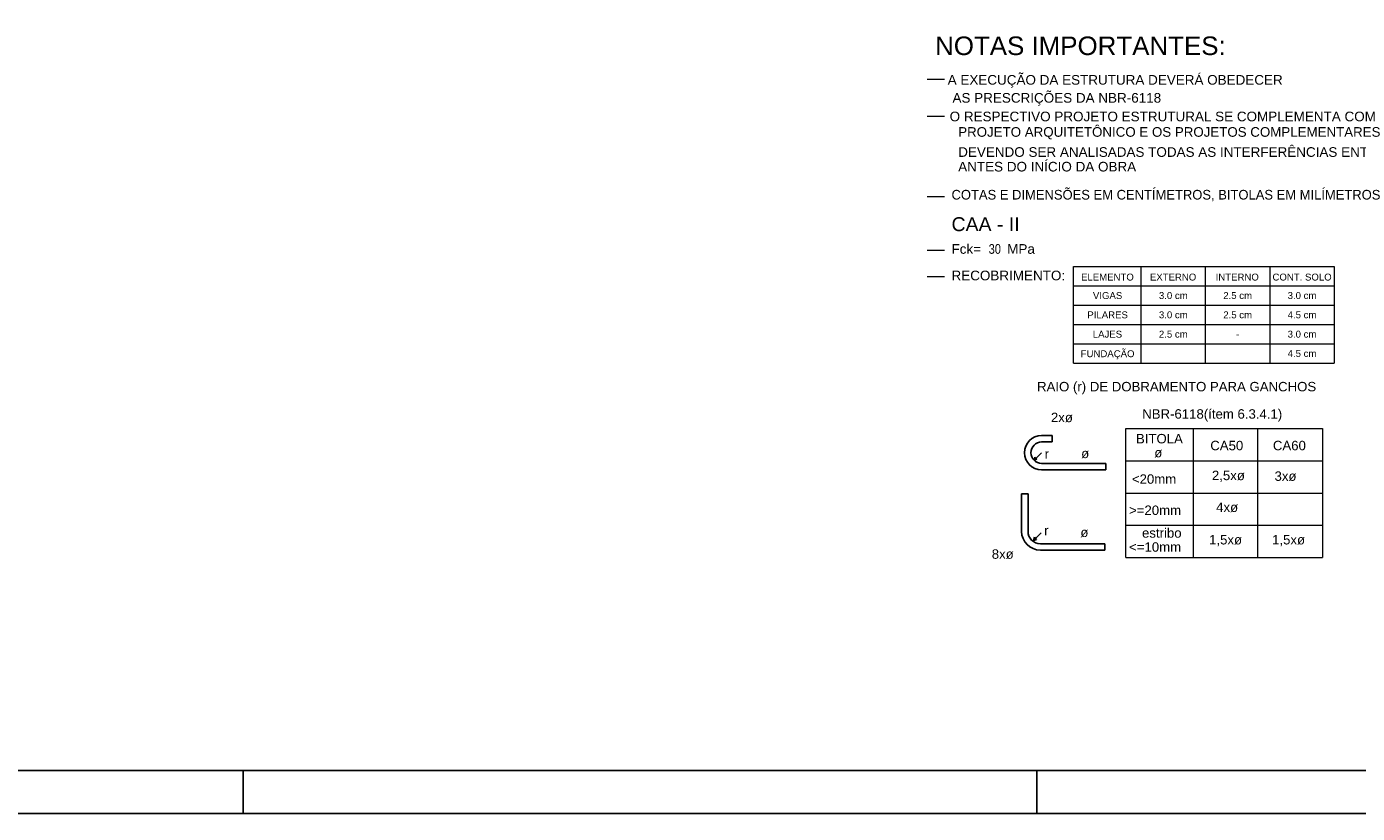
# Model space of a CAD drawing. Header units: millimetres. Extents: x 0 to 119, y 0 to 84.
# Tile 7 of 30: x 40 to 71, y 0 to 18. Entities that reach past the tile are written whole.
import ezdxf

# ---------------------------------------------------------------- set-up
doc = ezdxf.new("R2010")
doc.units = ezdxf.units.MM
doc.header["$MEASUREMENT"] = 0
doc.linetypes.add('NULL', pattern=[0])
doc.layers.get('0').update_dxf_attribs({"lineweight": 18})
doc.layers.add('DIM', color=9, linetype='Continuous', lineweight=5)
doc.layers.add('NOTAS', color=7, linetype='Continuous', lineweight=5)
for name, color, linetype in [('SEDUC_MARF', 1, 'Continuous'), ('SEDUC_MARGG', 7, 'Continuous'), ('Título', 5, 'Continuous')]:
    doc.layers.add(name, color=color, linetype=linetype)
doc.styles.add('Arial', font='txt')
doc.styles.add('ArialN', font='txt')

msp = doc.modelspace()

# ---------------------------------------------------------------- linework, layer by layer
at = {"layer": 'DIM', "color": 4}
for p, q in [((64.2512, 12.7334), (70.3291, 12.7334)), ((64.2512, 10.4834), (64.2512, 12.7334)), ((65.8291, 10.4834), (65.8291, 12.7334)), ((67.3291, 10.4834), (67.3291, 12.7334)), ((68.8291, 12.7334), (68.8291, 10.4834)), ((70.3291, 12.7334), (70.3291, 10.4834)), ((64.2512, 12.2834), (70.3291, 12.2834)), ((64.2512, 11.8334), (70.3291, 11.8334)), ((64.2512, 11.3834), (70.3291, 11.3834)), ((64.2512, 10.9334), (70.3291, 10.9334)), ((64.2512, 10.4834), (70.3291, 10.4834)), ((65.4756, 8.9604), (70.0535, 8.9604)), ((65.4756, 5.9604), (65.4756, 8.9604)), ((67.0535, 5.9604), (67.0535, 8.9604)), ((68.5535, 5.9604), (68.5535, 8.9604)), ((70.0535, 8.9604), (70.0535, 5.9604)), ((65.4756, 8.2104), (70.0535, 8.2104)), ((65.4756, 7.4604), (70.0535, 7.4604)), ((65.4756, 6.7104), (70.0535, 6.7104)), ((65.4756, 5.9604), (70.0535, 5.9604))]:
    msp.add_line(p, q, dxfattribs=at)
at = {"layer": 'NOTAS', "color": 4}
for p, q in [((60.8455, 17.1012), (61.2459, 17.1012)), ((60.8455, 16.2404), (61.2459, 16.2404)), ((60.8455, 14.3645), (61.2459, 14.3645)), ((60.8455, 13.1172), (61.2459, 13.1172)), ((60.8455, 12.5003), (61.2459, 12.5003))]:
    msp.add_line(p, q, dxfattribs=at)
at = {"layer": 'SEDUC_MARF'}
for p, q in [((44.9015, 1), (44.9015, 0)), ((63.4015, 1), (63.4015, 0))]:
    msp.add_line(p, q, dxfattribs=at)
msp.add_lwpolyline([(118.9, 84.1), (0, 84.1), (0, 0), (118.9, 0)], close=True, dxfattribs=at)
at = {"layer": 'SEDUC_MARGG'}
msp.add_lwpolyline([(2.5, 1), (117.9, 1), (117.9, 83.1), (2.5, 83.1), (2.5, 1)], dxfattribs=at)
at = {"layer": 'Título', "color": 1, "linetype": 'Continuous'}
for p, q in [((63.5101, 8.7999), (63.7601, 8.7999)), ((63.7601, 8.65), (63.7601, 8.7999)), ((63.5101, 8.4), (63.3333, 8.2232)), ((63.5101, 8.65), (63.7601, 8.65)), ((63.3333, 8.2232), (63.3497, 8.2999)), ((63.402, 8.2477), (63.3333, 8.2232)), ((63.3497, 8.2999), (63.402, 8.2477)), ((65.0101, 8.15), (63.5101, 8.15)), ((65.0101, 8.15), (65.0101, 7.9999)), ((65.0101, 7.9999), (63.5101, 7.9999)), ((63.0444, 7.4424), (63.1944, 7.4424)), ((63.0444, 6.5685), (63.0444, 7.4424)), ((63.1944, 6.5685), (63.1944, 7.4424)), ((63.5016, 6.5314), (63.3249, 6.3547)), ((63.3249, 6.3547), (63.3413, 6.4314)), ((63.3935, 6.3791), (63.3249, 6.3547)), ((63.3413, 6.4314), (63.3935, 6.3791)), ((64.9815, 6.2814), (63.4815, 6.2814)), ((64.9815, 6.2814), (64.9815, 6.1314)), ((64.9815, 6.1314), (63.4815, 6.1314))]:
    msp.add_line(p, q, dxfattribs=at)
for centre, radius, start in [((63.5101, 8.4), 0.4, 90), ((63.5101, 8.4), 0.25, 90), ((63.4815, 6.5685), 0.437, 180), ((63.4815, 6.5685), 0.287, 179.99999)]:
    msp.add_arc(centre, radius, start, 270, dxfattribs=at)

# ---------------------------------------------------------------- texts
at = {"color": 4, "linetype": 'NULL', "insert": (61.0286, 17.6552), "char_height": 0.432, "width": 18.6624, "attachment_point": 7, "line_spacing_factor": 0.9, "style": 'Arial'}
msp.add_mtext('NOTAS IMPORTANTES:', dxfattribs=at)
at = {"linetype": 'NULL', "attachment_point": 7, "line_spacing_factor": 0.9, "style": 'Arial'}
for s, insert, char_height, width in [('ELEMENTO', (64.43, 12.4083), 0.16, 3.382165), ('EXTERNO', (66.0342, 12.4083), 0.16, 3.382165), ('INTERNO', (67.5672, 12.4083), 0.16, 3.382165), ('CONT. SOLO', (68.8914, 12.4083), 0.16, 3.382165), ('RAIO (r) DE DOBRAMENTO PARA GANCHOS ', (63.4046, 9.7627), 0.22, 19.008), ('2xø', (63.7276, 9.1059), 0.22, 1.584), ('NBR-6118(ítem 6.3.4.1)', (65.8556, 9.1263), 0.22, 11.616), ('BITOLA', (65.7096, 8.6139), 0.22, 3.168), ('CA50', (67.4416, 8.4539), 0.22, 2.112), ('CA60', (68.9006, 8.4539), 0.22, 2.112), ('r', (63.5806, 8.2609), 0.22, 0.528), ('ø', (64.4326, 8.2679), 0.22, 0.528), ('ø', (66.1366, 8.2869), 0.22, 0.528), ('<20mm', (65.6146, 7.6739), 0.22, 2.64), ('2,5xø', (67.4796, 7.7199), 0.22, 2.64), ('3xø', (68.9386, 7.7389), 0.22, 1.584), ('>=20mm', (65.5486, 6.9469), 0.22, 3.168), ('4xø', (67.5786, 7.0139), 0.22, 1.584), ('r', (63.5706, 6.4789), 0.22, 0.528), ('ø', (64.4146, 6.4299), 0.22, 0.528), ('estribo', (65.8506, 6.4179), 0.22, 3.696), ('8xø', (62.3486, 5.9239), 0.22, 1.584), ('<=10mm', (65.5496, 6.0909), 0.22, 3.168), ('1,5xø', (67.4136, 6.2229), 0.22, 2.64), ('1,5xø', (68.8816, 6.2229), 0.22, 2.64)]:
    msp.add_mtext(s, dxfattribs=dict(at, insert=insert, char_height=char_height, width=width))
at = {"layer": 'NOTAS', "linetype": 'NULL', "line_spacing_factor": 0.9, "style": 'Arial'}
for s, insert, char_height, width, attachment_point in [(' A EXECUÇÃO DA ESTRUTURA DEVERÁ OBEDECER ', (61.2346, 16.9026), 0.224551, 22.095806, 7), ('AS PRESCRIÇÕES DA NBR-6118', (61.4336, 16.4836), 0.224551, 14.011975, 7), ('O RESPECTIVO PROJETO ESTRUTURAL SE COMPLEMENTA COM ', (61.3676, 16.1157), 0.224551, 27.485027, 7), ('PROJETO ARQUITETÔNICO E OS PROJETOS COMPLEMENTARES', (61.5666, 15.6967), 0.224551, 26.946105, 7), ('DEVENDO SER ANALISADAS TODAS AS INTERFERÊNCIAS ENTRE OS PROJETOS', (61.5666, 15.2877), 0.224551, 34.491015, 7), ('ANTES DO INÍCIO DA OBRA', (61.5666, 14.9467), 0.224551, 12.395208, 7), ('COTAS E DIMENSÕES EM CENTÍMETROS, BITOLAS EM MILÍMETROS', (61.4106, 14.2547), 0.224551, 29.640716, 7), ('CAA - II', (61.4106, 13.5554), 0.325, 29.640716, 7), ('Fck=       MPa', (61.4106, 13.0301), 0.224551, 7.544909, 7), ('RECOBRIMENTO:', (61.4106, 12.4122), 0.224551, 7.005987, 7), ('VIGAS', (64.7069, 11.9787), 0.16, 6.467065, 7), ('3.0 cm', (66.5796, 11.9787), 0.16, 6.467065, 8), ('2.5 cm', (68.0796, 11.9787), 0.16, 6.467065, 8), ('3.0 cm', (69.5796, 11.9787), 0.16, 6.467065, 8), ('PILARES', (64.5771, 11.5287), 0.16, 6.467065, 7), ('3.0 cm', (66.5796, 11.5287), 0.16, 6.467065, 8), ('2.5 cm', (68.0796, 11.5287), 0.16, 6.467065, 8), ('4.5 cm', (69.5796, 11.5287), 0.16, 6.467065, 8), ('LAJES', (64.7034, 11.0787), 0.16, 6.467065, 7), ('2.5 cm', (66.5796, 11.0787), 0.16, 6.467065, 8), ('-', (68.0796, 11.0787), 0.16, 6.467065, 8), ('3.0 cm', (69.5796, 11.0787), 0.16, 6.467065, 8), ('FUNDAÇÃO', (64.4214, 10.5759), 0.16, 6.467065, 7), ('4.5 cm', (69.5796, 10.6287), 0.16, 6.467065, 8)]:
    msp.add_mtext(s, dxfattribs=dict(at, insert=insert, char_height=char_height, width=width, attachment_point=attachment_point))
at = {"layer": 'NOTAS', "color": 7, "linetype": 'NULL', "insert": (62.2766, 13.0301), "char_height": 0.22455, "width": 1.077844, "attachment_point": 7, "line_spacing_factor": 0.9, "style": 'ArialN'}
msp.add_mtext('30', dxfattribs=at)

doc.saveas('drawing.dxf')
